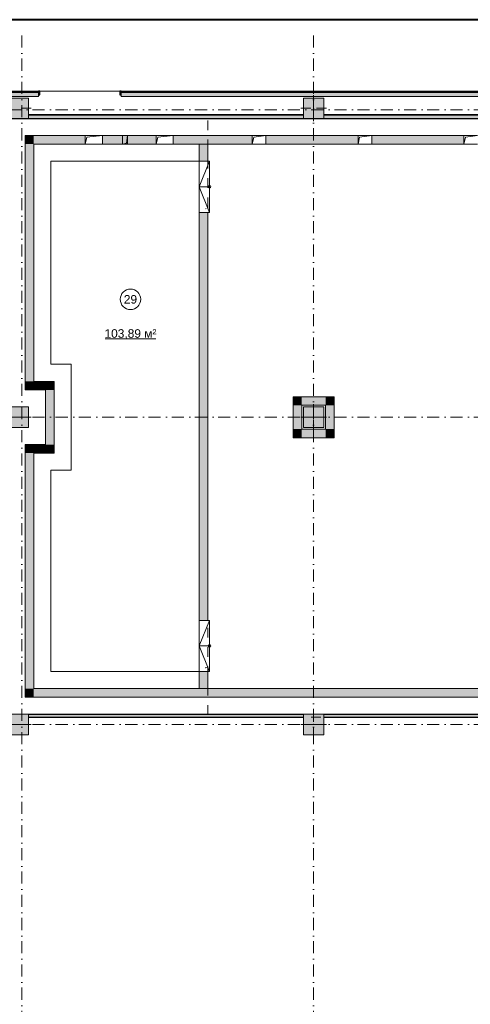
# Model space of a CAD drawing. Header units: millimetres. Extents: x 0 to 1184, y 0 to 836.
# Tile 61 of 66: x 625 to 757, y 548 to 836. Entities that reach past the tile are written whole.
import ezdxf
from ezdxf.xclip import XClip

# ---------------------------------------------------------------- set-up
doc = ezdxf.new("R2010")
doc.units = ezdxf.units.MM
doc.header["$MEASUREMENT"] = 0
doc.header["$XCLIPFRAME"] = 0
for name, pattern in [('Невидимая', [3.912222, 2.822222, -1.09]), ('Штриховая', [5.644444, 2.822222, -2.822222]), ('Штрихпунктирная', [6.702778, 3.527778, -1.763889, 0, -1.411111])]:
    doc.linetypes.add(name, pattern=pattern)
for name, color, linetype in [('Конструктив - ГКЛ', 7, 'Continuous'), ('Конструктив - Колонны', 7, 'Continuous'), ('Конструктив - Лестницы в бассейны', 7, 'Continuous'), ('Конструктив - стены бассейнов жб нов', 7, 'Continuous'), ('Конструктив - Стены наружние фасад', 7, 'Continuous'), ('Элемент Модели - Зона', 7, 'Continuous'), ('Элемент Модели - Оси', 7, 'Continuous')]:
    doc.layers.add(name, color=color, linetype=linetype)
doc.styles.add('СГЕНЕРИР_СТИЛЬ_3', font='txt')

# ---------------------------------------------------------------- blocks, each defined once
blk = doc.blocks.new('Чертеж_4_4', base_point=(-278.48, 89.56))
at = {"layer": 'Конструктив - ГКЛ', "linetype": 'Continuous', "lineweight": 0, "true_color": 0x000000}
for points in [[(628.02, 808.19), (628.02, 808.06), (708.52, 808.06), (708.52, 808.19)], [(628.02, 808.06), (628.02, 807.06), (708.52, 807.06), (708.52, 808.06)], [(714.52, 808.06), (798.52, 808.06), (798.52, 808.19), (714.52, 808.19)], [(798.52, 808.06), (714.52, 808.06), (714.52, 807.06), (798.52, 807.06)], [(1026.77, 807.06), (621.02, 807.06), (621.02, 806.94), (1026.77, 806.94)]]:
    blk.add_hatch(color=18, dxfattribs=at).paths.add_polyline_path(points)
at = {"layer": 'Конструктив - Колонны', "linetype": 'Continuous', "lineweight": 0, "true_color": 0x000000}
for points in [[(622.02, 807.06), (628.02, 807.06), (628.02, 813.06), (622.02, 813.06)], [(708.52, 807.06), (714.52, 807.06), (714.52, 813.06), (708.52, 813.06)], [(622.02, 716.56), (628.02, 716.56), (628.02, 722.56), (622.02, 722.56)], [(708.52, 716.56), (714.52, 716.56), (714.52, 722.56), (708.52, 722.56)], [(622.02, 626.56), (628.02, 626.56), (628.02, 632.56), (622.02, 632.56)], [(708.52, 626.56), (714.52, 626.56), (714.52, 632.56), (708.52, 632.56)]]:
    blk.add_hatch(color=18, dxfattribs=at).paths.add_polyline_path(points)
at = {"layer": 'Конструктив - стены бассейнов жб нов', "linetype": 'Continuous', "lineweight": 0, "true_color": 0x000000}
for points in [[(627.02, 802.06), (627.02, 799.56), (629.52, 799.56)], [(627.02, 802.06), (629.52, 799.56), (629.52, 802.06)], [(644.63, 802.06), (629.52, 802.06), (629.52, 799.56), (644.63, 799.56)], [(649.63, 802.06), (649.63, 799.56), (665.39, 799.56), (665.39, 802.06)], [(670.39, 802.06), (670.39, 799.56), (693.52, 799.56), (693.52, 802.06)], [(724.52, 802.06), (697.52, 802.06), (697.52, 799.56), (724.52, 799.56)], [(755.52, 802.06), (728.52, 802.06), (728.52, 799.56), (755.52, 799.56)], [(629.52, 730.06), (629.52, 799.56), (627.02, 799.56), (627.02, 730.06)], [(678.02, 799.56), (678.02, 794.56), (680.52, 794.56), (680.52, 799.56)], [(678.02, 779.56), (678.02, 660.06), (680.52, 660.06), (680.52, 779.56)], [(629.52, 730.06), (627.02, 727.56), (629.52, 727.56)], [(627.02, 730.06), (627.02, 727.56), (629.52, 730.06)], [(633.02, 730.06), (629.52, 730.06), (629.52, 727.56), (633.02, 727.56)], [(633.02, 730.06), (633.02, 727.56), (635.52, 730.06)], [(633.02, 727.56), (635.52, 727.56), (635.52, 730.06)], [(635.52, 711.56), (635.52, 727.56), (633.02, 727.56), (633.02, 711.56)], [(705.52, 723.06), (708.02, 723.06), (705.52, 725.56)], [(705.52, 725.56), (708.02, 723.06), (708.02, 725.56)], [(715.02, 725.56), (708.02, 725.56), (708.02, 723.06), (715.02, 723.06)], [(715.02, 723.06), (717.52, 723.06), (717.52, 725.56)], [(715.02, 725.56), (715.02, 723.06), (717.52, 725.56)], [(705.52, 723.06), (705.52, 716.06), (708.02, 716.06), (708.02, 723.06)], [(717.52, 716.06), (717.52, 723.06), (715.02, 723.06), (715.02, 716.06)], [(708.02, 716.06), (705.52, 713.56), (708.02, 713.56)], [(708.02, 716.06), (705.52, 716.06), (705.52, 713.56)], [(708.02, 713.56), (715.02, 713.56), (715.02, 716.06), (708.02, 716.06)], [(715.02, 716.06), (715.02, 713.56), (717.52, 713.56)], [(717.52, 716.06), (715.02, 716.06), (717.52, 713.56)], [(629.52, 711.56), (627.02, 711.56), (629.52, 709.06)], [(629.52, 709.06), (627.02, 711.56), (627.02, 709.06)], [(629.52, 709.06), (633.02, 709.06), (633.02, 711.56), (629.52, 711.56)], [(633.02, 711.56), (633.02, 709.06), (635.52, 709.06)], [(635.52, 711.56), (633.02, 711.56), (635.52, 709.06)], [(629.52, 640.06), (629.52, 709.06), (627.02, 709.06), (627.02, 640.06)], [(678.02, 645.06), (678.02, 640.06), (680.52, 640.06), (680.52, 645.06)], [(629.52, 640.06), (627.02, 637.56), (629.52, 637.56)], [(627.02, 640.06), (627.02, 637.56), (629.52, 640.06)], [(967.02, 640.06), (629.52, 640.06), (629.52, 637.56), (967.02, 637.56)], [(628.02, 632.56), (628.02, 632.44), (708.47, 632.44), (708.47, 632.56)], [(628.02, 631.69), (708.47, 631.69), (708.47, 632.44), (628.02, 632.44)], [(628.02, 631.56), (708.47, 631.56), (708.47, 631.69), (628.02, 631.69)], [(714.52, 632.44), (714.52, 632.56)], [(783.52, 632.56), (714.52, 632.56), (714.53, 632.44), (783.52, 632.44)], [(714.57, 631.69), (714.53, 632.44), (714.52, 631.69)], [(714.52, 631.69), (714.52, 631.56), (714.57, 631.56), (714.57, 631.69)], [(714.57, 631.69), (783.52, 631.69), (783.52, 632.44), (714.53, 632.44)], [(714.57, 631.69), (714.57, 631.56), (714.57, 631.69)], [(714.57, 631.56), (783.52, 631.56), (783.52, 631.69), (714.57, 631.69)]]:
    blk.add_hatch(color=18, dxfattribs=at).paths.add_polyline_path(points)
at = {"layer": 'Конструктив - Стены наружние фасад', "linetype": 'Continuous', "lineweight": 0, "true_color": 0x000000}
for points in [[(471.72, 814.96), (630.92, 814.96), (630.92, 815.11), (471.72, 815.11)], [(471.72, 814.66), (630.92, 814.66), (630.92, 814.96), (471.72, 814.96)], [(630.92, 814.66), (471.72, 814.66), (471.72, 813.46), (630.92, 813.46)], [(630.92, 813.96), (631.32, 813.96), (631.32, 815.11), (630.92, 815.11)], [(655.12, 815.11), (654.72, 815.11), (654.72, 813.96), (655.12, 813.96)], [(655.12, 814.96), (996.52, 814.96), (996.52, 815.11), (655.12, 815.11)], [(655.12, 814.66), (996.52, 814.66), (996.52, 814.96), (655.12, 814.96)], [(655.12, 814.66), (655.12, 813.46), (996.52, 813.46), (996.52, 814.66)]]:
    blk.add_hatch(color=18, dxfattribs=at).paths.add_polyline_path(points)
at = {"layer": 'Конструктив - ГКЛ', "color": 251, "linetype": 'Continuous', "lineweight": 20, "true_color": 0x575757}
for p, q in [((708.52, 808.06), (628.02, 808.06)), ((798.52, 808.06), (714.52, 808.06)), ((628.02, 807.06), (708.52, 807.06)), ((714.52, 807.06), (798.52, 807.06))]:
    blk.add_line(p, q, dxfattribs=at)
at = {"layer": 'Конструктив - ГКЛ', "color": 251, "linetype": 'Continuous', "lineweight": 20, "true_color": 0x575757, "flags": 128}
for points in [[(708.52, 808.19), (628.02, 808.19)], [(798.52, 808.19), (714.52, 808.19)], [(621.02, 806.94), (1026.77, 806.94)]]:
    blk.add_lwpolyline(points, dxfattribs=at)
at = {"layer": 'Конструктив - Колонны', "color": 251, "linetype": 'Continuous', "lineweight": 5, "true_color": 0x575757}
for p, q in [((711.52, 810.86), (711.52, 813.86)), ((625.82, 810.06), (628.82, 810.06)), ((710.72, 810.06), (707.72, 810.06)), ((711.52, 809.26), (711.52, 806.26)), ((712.32, 810.06), (715.32, 810.06)), ((711.52, 720.36), (711.52, 723.36)), ((625.82, 719.56), (628.82, 719.56)), ((710.72, 719.56), (707.72, 719.56)), ((711.52, 718.76), (711.52, 715.76)), ((712.32, 719.56), (715.32, 719.56)), ((711.52, 630.36), (711.52, 633.36)), ((625.82, 629.56), (628.82, 629.56)), ((710.72, 629.56), (707.72, 629.56)), ((711.52, 628.76), (711.52, 625.76)), ((712.32, 629.56), (715.32, 629.56))]:
    blk.add_line(p, q, dxfattribs=at)
at = {"layer": 'Конструктив - Колонны', "color": 251, "linetype": 'Continuous', "lineweight": 15, "true_color": 0x575757, "flags": 128}
for points in [[(622.02, 807.06), (628.02, 807.06), (628.02, 813.06), (622.02, 813.06)], [(708.52, 807.06), (714.52, 807.06), (714.52, 813.06), (708.52, 813.06)], [(622.02, 716.56), (628.02, 716.56), (628.02, 722.56), (622.02, 722.56)], [(708.52, 716.56), (714.52, 716.56), (714.52, 722.56), (708.52, 722.56)], [(622.02, 626.56), (628.02, 626.56), (628.02, 632.56), (622.02, 632.56)], [(708.52, 626.56), (714.52, 626.56), (714.52, 632.56), (708.52, 632.56)]]:
    blk.add_lwpolyline(points, close=True, dxfattribs=at)
at = {"layer": 'Конструктив - Колонны', "color": 251, "linetype": 'Continuous', "lineweight": 5, "true_color": 0x575757}
for p in [(711.52, 810.06), (711.52, 719.56), (711.52, 629.56)]:
    blk.add_point(p, dxfattribs=at)
at = {"layer": 'Конструктив - Лестницы в бассейны', "color": 7, "linetype": 'Continuous', "lineweight": 15, "flags": 128}
for points in [[(681.02, 786.69, -1), (681.02, 787.44, -1)], [(681.02, 652.19, -1), (681.02, 652.94, -1)]]:
    blk.add_lwpolyline(points, format="xyb", close=True, dxfattribs=at)
at = {"layer": 'Конструктив - стены бассейнов жб нов', "color": 251, "linetype": 'Continuous', "lineweight": 20, "true_color": 0x575757}
for p, q in [((708.47, 632.44), (628.02, 632.44)), ((628.02, 631.69), (708.47, 631.69)), ((783.52, 632.44), (714.53, 632.44)), ((714.57, 631.69), (783.52, 631.69))]:
    blk.add_line(p, q, dxfattribs=at)
at = {"layer": 'Конструктив - стены бассейнов жб нов', "color": 251, "linetype": 'Continuous', "lineweight": 20, "true_color": 0x575757, "flags": 128}
for points in [[(627.02, 802.06), (627.02, 799.56)], [(644.63, 802.06), (627.02, 802.06)], [(655.51, 802.06), (649.63, 802.06)], [(657.01, 802.06), (655.51, 802.06)], [(665.39, 802.06), (657.01, 802.06)], [(693.52, 802.06), (670.39, 802.06)], [(724.52, 802.06), (697.52, 802.06)], [(755.52, 802.06), (728.52, 802.06)], [(627.02, 799.56), (627.02, 727.56)], [(629.52, 799.56), (644.63, 799.56)], [(629.52, 730.06), (629.52, 799.56)], [(649.63, 799.56), (655.51, 799.56)], [(655.51, 799.56), (657.01, 799.56)], [(657.01, 799.56), (665.39, 799.56)], [(670.39, 799.56), (693.52, 799.56)], [(678.02, 799.56), (678.02, 794.56)], [(680.52, 799.56), (678.02, 799.56)], [(680.52, 794.56), (680.52, 799.56)], [(697.52, 799.56), (724.52, 799.56)], [(728.52, 799.56), (755.52, 799.56)], [(678.02, 794.56), (680.52, 794.56)], [(678.02, 779.56), (678.02, 660.06)], [(680.52, 779.56), (678.02, 779.56)], [(680.52, 660.06), (680.52, 779.56)], [(633.02, 730.06), (629.52, 730.06)], [(635.52, 730.06), (633.02, 730.06)], [(635.52, 709.06), (635.52, 730.06)], [(627.02, 727.56), (629.52, 727.56)], [(629.52, 727.56), (633.02, 727.56)], [(633.02, 727.56), (633.02, 711.56)], [(717.52, 725.56), (705.52, 725.56)], [(705.52, 723.06), (705.52, 713.56)], [(708.02, 723.06), (715.02, 723.06)], [(708.02, 716.06), (708.02, 723.06)], [(715.02, 723.06), (715.02, 716.06)], [(717.52, 713.56), (717.52, 723.06)], [(715.02, 716.06), (708.02, 716.06)], [(708.02, 713.56), (715.02, 713.56)], [(627.02, 711.56), (629.52, 711.56)], [(627.02, 711.56), (627.02, 637.56)], [(633.02, 711.56), (629.52, 711.56)], [(629.52, 640.06), (629.52, 709.06)], [(629.52, 709.06), (633.02, 709.06)], [(635.52, 709.06), (633.02, 709.06)], [(678.02, 660.06), (680.52, 660.06)], [(678.02, 645.06), (678.02, 640.06)], [(680.52, 645.06), (678.02, 645.06)], [(680.52, 640.06), (680.52, 645.06)], [(627.02, 637.56), (629.52, 637.56)], [(967.02, 640.06), (629.52, 640.06)], [(629.52, 637.56), (969.52, 637.56)], [(678.02, 640.06), (680.52, 640.06)], [(708.47, 632.56), (628.02, 632.56)], [(783.52, 632.56), (714.52, 632.56)], [(628.07, 631.56), (708.47, 631.56)], [(714.57, 631.56), (783.52, 631.56)]]:
    blk.add_lwpolyline(points, dxfattribs=at)
at = {"layer": 'Конструктив - стены бассейнов жб нов', "color": 7, "linetype": 'Continuous', "lineweight": 15, "flags": 128}
blk.add_lwpolyline([(629.52, 709.06), (629.52, 640.06), (678.02, 640.06), (678.02, 645.06), (634.52, 645.06), (634.52, 704.06), (640.52, 704.06), (640.52, 735.06), (634.52, 735.06), (634.52, 794.56), (678.02, 794.56), (678.02, 799.56), (629.52, 799.56), (629.52, 730.06), (635.52, 730.06), (635.52, 709.06)], close=True, dxfattribs=at)
at = {"layer": 'Конструктив - стены бассейнов жб нов', "color": 251, "linetype": 'Continuous', "lineweight": 5, "true_color": 0x575757, "flags": 128}
for points in [[(705.52, 725.56), (705.52, 723.06)], [(717.52, 725.56), (717.52, 723.06)], [(705.52, 713.56), (708.02, 713.56)], [(717.52, 713.56), (715.02, 713.56)]]:
    blk.add_lwpolyline(points, dxfattribs=at)
at = {"layer": 'Конструктив - Стены наружние фасад', "color": 251, "linetype": 'Continuous', "lineweight": 20, "true_color": 0x575757}
for p, q in [((471.72, 814.96), (630.92, 814.96)), ((471.72, 814.66), (630.92, 814.66)), ((630.92, 815.11), (630.55, 815.11)), ((630.92, 815.11), (630.55, 815.11)), ((630.92, 815.11), (630.55, 815.11)), ((630.92, 813.46), (630.55, 813.46)), ((630.92, 813.46), (630.55, 813.46)), ((630.92, 813.46), (630.55, 813.46)), ((655.12, 815.11), (655.49, 815.11)), ((655.12, 815.11), (655.49, 815.11)), ((655.12, 815.11), (655.49, 815.11)), ((655.12, 814.96), (996.52, 814.96)), ((655.12, 814.66), (996.52, 814.66)), ((655.12, 813.46), (655.49, 813.46)), ((655.12, 813.46), (655.49, 813.46)), ((655.12, 813.46), (655.49, 813.46))]:
    blk.add_line(p, q, dxfattribs=at)
at = {"layer": 'Конструктив - Стены наружние фасад', "color": 251, "linetype": 'Continuous', "lineweight": 15, "true_color": 0x575757}
for p, q in [((630.92, 815.11), (630.92, 814.96)), ((630.92, 815.11), (630.92, 814.96)), ((630.92, 815.11), (630.92, 814.96)), ((631.32, 815.11), (643.02, 815.11)), ((654.72, 815.11), (643.02, 815.11)), ((655.12, 815.11), (655.12, 814.96)), ((655.12, 815.11), (655.12, 814.96)), ((655.12, 815.11), (655.12, 814.96))]:
    blk.add_line(p, q, dxfattribs=at)
at = {"layer": 'Конструктив - Стены наружние фасад', "color": 251, "linetype": 'Continuous', "lineweight": 30, "true_color": 0x575757}
for p, q in [((631.32, 815.11), (630.92, 815.11)), ((630.92, 815.11), (630.92, 813.96)), ((630.92, 814.96), (630.92, 814.66)), ((630.92, 814.96), (630.92, 814.66)), ((630.92, 814.96), (630.92, 814.66)), ((630.92, 813.96), (631.32, 813.96)), ((631.32, 813.96), (631.32, 815.11)), ((655.12, 815.11), (654.72, 815.11)), ((654.72, 815.11), (654.72, 813.96)), ((654.72, 813.96), (655.12, 813.96)), ((655.12, 813.96), (655.12, 815.11)), ((655.12, 814.96), (655.12, 814.66)), ((655.12, 814.96), (655.12, 814.66)), ((655.12, 814.96), (655.12, 814.66))]:
    blk.add_line(p, q, dxfattribs=at)
at = {"layer": 'Конструктив - Стены наружние фасад', "color": 251, "linetype": 'Continuous', "lineweight": 5, "true_color": 0x575757}
for p, q in [((630.92, 814.66), (630.92, 813.96)), ((630.92, 814.66), (630.92, 813.96)), ((630.92, 814.66), (630.92, 813.96)), ((630.92, 813.96), (630.92, 813.46)), ((630.92, 813.96), (630.92, 813.46)), ((630.92, 813.96), (630.92, 813.46)), ((655.12, 814.66), (655.12, 813.96)), ((655.12, 814.66), (655.12, 813.96)), ((655.12, 814.66), (655.12, 813.96)), ((655.12, 813.96), (655.12, 813.46)), ((655.12, 813.96), (655.12, 813.46)), ((655.12, 813.96), (655.12, 813.46))]:
    blk.add_line(p, q, dxfattribs=at)
at = {"layer": 'Конструктив - Стены наружние фасад', "color": 251, "linetype": 'Continuous', "lineweight": 20, "true_color": 0x575757, "flags": 128}
for points in [[(630.92, 815.11), (471.72, 815.11)], [(471.72, 813.46), (630.92, 813.46)], [(996.52, 815.11), (655.12, 815.11)], [(655.12, 813.46), (996.52, 813.46)]]:
    blk.add_lwpolyline(points, dxfattribs=at)
at = {"layer": 'Элемент Модели - Зона', "color": 7, "linetype": 'Continuous', "lineweight": 15}
for p, q in [((645.11, 801.58), (649.63, 802.06)), ((665.87, 801.58), (670.39, 802.06)), ((693.97, 801.62), (697.52, 802.06)), ((724.97, 801.62), (728.52, 802.06)), ((755.97, 801.62), (759.52, 802.06)), ((644.63, 799.56), (645.11, 801.58)), ((665.39, 799.56), (665.87, 801.58)), ((693.52, 799.56), (693.97, 801.62)), ((724.52, 799.56), (724.97, 801.62)), ((755.52, 799.56), (755.97, 801.62)), ((678.02, 779.56), (678.02, 794.56)), ((678.02, 794.56), (681.02, 794.56)), ((678.02, 779.56), (678.02, 794.56)), ((678.02, 794.56), (681.02, 794.56)), ((678.02, 787.06), (681.02, 794.56)), ((681.02, 794.56), (681.02, 779.56)), ((681.02, 794.56), (681.02, 779.56)), ((681.02, 787.06), (678.02, 787.06)), ((681.02, 779.56), (678.02, 787.06)), ((681.02, 779.56), (678.02, 779.56)), ((681.02, 779.56), (678.02, 779.56)), ((650.42, 742.56), (665.32, 742.56)), ((678.02, 645.06), (678.02, 660.06)), ((678.02, 660.06), (681.02, 660.06)), ((678.02, 645.06), (678.02, 660.06)), ((678.02, 660.06), (681.02, 660.06)), ((678.02, 652.56), (681.02, 660.06)), ((681.02, 660.06), (681.02, 645.06)), ((681.02, 660.06), (681.02, 645.06)), ((681.02, 652.56), (678.02, 652.56)), ((681.02, 645.06), (678.02, 652.56)), ((681.02, 645.06), (678.02, 645.06)), ((681.02, 645.06), (678.02, 645.06))]:
    blk.add_line(p, q, dxfattribs=at)
at = {"layer": 'Элемент Модели - Зона', "color": 7, "linetype": 'Невидимая', "lineweight": 15}
for p, q in [((657.01, 802.06), (656.74, 799.84)), ((656.74, 799.84), (655.51, 799.56))]:
    blk.add_line(p, q, dxfattribs=at)
at = {"layer": 'Элемент Модели - Зона', "color": 7, "linetype": 'Штриховая', "lineweight": 15, "flags": 128}
for points in [[(680.52, 725.56), (680.52, 631.69), (969.52, 631.69), (969.52, 676.58), (984.01, 691.06), (1026.82, 691.06), (1026.82, 807.06), (680.52, 807.06)], [(83.02, 539.14), (82.62, 539.14), (82.62, 452.76), (140.32, 452.76), (140.32, 480.98), (172.95, 513.62), (173.09, 513.47), (173.09, 513.76), (354.52, 513.76), (354.52, 513.56), (495.52, 513.56), (495.52, 513.76), (862.33, 513.76), (894.69, 481.33), (894.72, 477.98), (894.72, 452.61), (895.12, 452.61), (895.12, 432.56), (892.72, 432.56), (892.72, 446.56), (888.52, 446.56), (888.52, 450.56), (804.52, 450.56), (804.52, 446.56), (798.52, 446.56), (798.52, 450.56), (714.72, 450.56), (714.72, 359.26), (798.52, 359.26), (798.52, 366.06), (804.52, 366.06), (804.52, 354.16), (845.32, 354.16), (845.32, 363.26), (846.52, 363.26), (846.52, 301.37), (892.72, 301.37), (892.72, 352.06), (888.02, 352.06), (888.02, 367.06), (892.72, 367.06), (892.72, 417.56), (895.12, 417.56), (895.12, 291.06), (892.72, 291.06), (892.72, 298.97), (714.72, 298.97), (714.72, 236.06), (892.72, 236.06), (892.72, 266.56), (888.52, 266.56), (888.52, 272.82), (892.72, 272.82), (892.72, 276.06), (895.12, 276.06), (895.12, 272.76), (930.02, 272.76), (930.02, 461.62), (923.91, 461.62), (923.91, 539.56), (978.52, 539.56), (978.52, 542.56), (984.52, 542.56), (984.52, 539.56), (1131.77, 539.56), (1131.77, 540.56), (1122.77, 540.56), (1122.77, 564.56), (1048.52, 564.56), (1048.52, 626.36), (1026.82, 626.36), (1026.82, 632.56), (1013.35, 632.56), (984.52, 632.56), (984.52, 626.56), (978.52, 626.56), (978.52, 631.69), (969.52, 631.69), (894.52, 631.69), (894.52, 626.56), (888.52, 626.56), (888.52, 631.69), (804.52, 631.69), (804.52, 626.56), (798.52, 626.56), (798.52, 631.69), (714.52, 631.69), (714.52, 626.56), (708.52, 626.56), (708.52, 631.69), (628.02, 631.69), (628.02, 626.56), (622.02, 626.56), (621.02, 626.56), (621.02, 575.89), (496.02, 575.89), (496.02, 627.56), (496.02, 706.46), (496.12, 706.46), (496.12, 768.06), (468.72, 768.06), (468.72, 686.86), (461.17, 686.86), (461.17, 631.68), (444.52, 631.68), (444.52, 626.56), (438.52, 626.56), (438.52, 631.68), (354.52, 631.68), (354.52, 626.56), (348.52, 626.56), (348.52, 631.68), (331.77, 631.68), (331.77, 554.56), (331.77, 539.56), (264.52, 539.56), (264.52, 536.56), (258.52, 536.56), (258.52, 539.56), (174.52, 539.56), (174.52, 536.56), (168.52, 536.56), (168.52, 539.56), (89.02, 539.56), (89.02, 536.56), (83.02, 536.56)], [(705.52, 713.56), (705.52, 725.56), (717.52, 725.56), (717.52, 713.56)]]:
    blk.add_lwpolyline(points, close=True, dxfattribs=at)
at = {"layer": 'Элемент Модели - Зона', "color": 7, "linetype": 'Continuous', "lineweight": 15, "flags": 128}
for points in [[(649.63, 802.06), (644.63, 802.06)], [(644.63, 802.06), (644.63, 799.56)], [(649.63, 799.56), (649.63, 802.06)], [(670.39, 802.06), (665.39, 802.06)], [(665.39, 802.06), (665.39, 799.56)], [(670.39, 799.56), (670.39, 802.06)], [(697.52, 802.06), (693.52, 802.06)], [(693.52, 802.06), (693.52, 799.56)], [(697.52, 799.56), (697.52, 802.06)], [(728.52, 802.06), (724.52, 802.06)], [(724.52, 802.06), (724.52, 799.56)], [(728.52, 799.56), (728.52, 802.06)], [(759.52, 802.06), (755.52, 802.06)], [(755.52, 802.06), (755.52, 799.56)], [(644.63, 799.56), (649.63, 799.56)], [(665.39, 799.56), (670.39, 799.56)], [(693.52, 799.56), (697.52, 799.56)], [(724.52, 799.56), (728.52, 799.56)], [(755.52, 799.56), (759.52, 799.56)]]:
    blk.add_lwpolyline(points, dxfattribs=at)
at = {"layer": 'Элемент Модели - Зона', "color": 7, "linetype": 'Невидимая', "lineweight": 15, "flags": 128}
for points in [[(655.51, 802.06), (655.51, 799.56)], [(657.01, 799.56), (657.01, 802.06)]]:
    blk.add_lwpolyline(points, dxfattribs=at)
at = {"layer": 'Элемент Модели - Зона', "color": 7, "linetype": 'Continuous', "lineweight": 15, "flags": 128}
blk.add_lwpolyline([(660.87, 754.09, 1), (654.87, 754.09, 1)], format="xyb", close=True, dxfattribs=at)
at = {"layer": 'Элемент Модели - Оси', "color": 7, "linetype": 'Штрихпунктирная', "lineweight": 15}
for p, q in [((626.02, 831.39), (626.02, 166.93)), ((711.52, 831.39), (711.52, 166.93)), ((71.32, 809.56), (1182.02, 809.56)), ((71.32, 719.56), (1182.02, 719.56)), ((71.32, 629.56), (1182.02, 629.56))]:
    blk.add_line(p, q, dxfattribs=at)
at = {"color": 7, "linetype": 'Continuous', "lineweight": 15, "char_height": 1, "attachment_point": 6, "rotation": 90, "style": 'СГЕНЕРИР_СТИЛЬ_3'}
for insert in [(680.21, 781.07), (680.21, 646.57)]:
    blk.add_mtext('\\A1;{\\pqr;\\fArial|b0|i0|c204|p38;1}', dxfattribs=dict(at, insert=insert))
at = {"layer": 'Элемент Модели - Зона', "color": 7, "linetype": 'Continuous', "lineweight": 15, "char_height": 2.5, "attachment_point": 5, "style": 'СГЕНЕРИР_СТИЛЬ_3'}
for s, insert in [('\\A1;{\\pqc;\\fArial|b0|i0|c204|p38;29}', (657.87, 754.07)), ('\\A1;{\\pqc;\\fArial|b0|i0|c204|p38;103,89 м²}', (657.87, 743.85))]:
    blk.add_mtext(s, dxfattribs=dict(at, insert=insert))

msp = doc.modelspace()

# ---------------------------------------------------------------- linework, layer by layer
at = {"color": 7, "linetype": 'Continuous', "lineweight": 40}
msp.add_line((1184, 836), (20, 836), dxfattribs=at)

# ---------------------------------------------------------------- block references
at = {"color": 161, "linetype": 'Continuous', "lineweight": 40, "true_color": 0x83aefe}
ref = msp.add_blockref('Чертеж_4_4', (-278.48, 89.56), dxfattribs=at)
XClip(ref).set_block_clipping_path([(71.3162990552, 166.9277917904), (1182.0208577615, 831.3911731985)])

doc.saveas('drawing.dxf')
